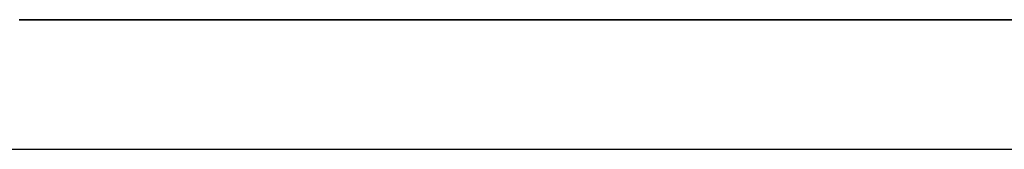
# Model space of a CAD drawing. Header units: millimetres. Extents: x -675 to 675, y -529 to 510.
# Tile 12 of 19: x 0 to 147, y 75 to 95. Entities that reach past the tile are written whole.
import ezdxf

# ---------------------------------------------------------------- set-up
doc = ezdxf.new("R2010")
doc.units = ezdxf.units.MM
doc.layers.add('HIDDEN', color=7, linetype='Continuous')
doc.layers.add('THICK', color=7, linetype='Continuous')

msp = doc.modelspace()

# ---------------------------------------------------------------- linework, layer by layer
at = {"layer": 'HIDDEN'}
for p, q in [((675, 94.78499999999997), (2.066523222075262e-13, 94.78499999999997)), ((-450, 75.50000000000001), (450, 75.50000000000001))]:
    msp.add_line(p, q, dxfattribs=at)
at = {"layer": 'THICK'}
for p, q in [((-1.239913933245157e-13, 94.78499999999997), (675, 94.78499999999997)), ((-675, 75.49999999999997), (675, 75.49999999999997))]:
    msp.add_line(p, q, dxfattribs=at)

doc.saveas('drawing.dxf')
